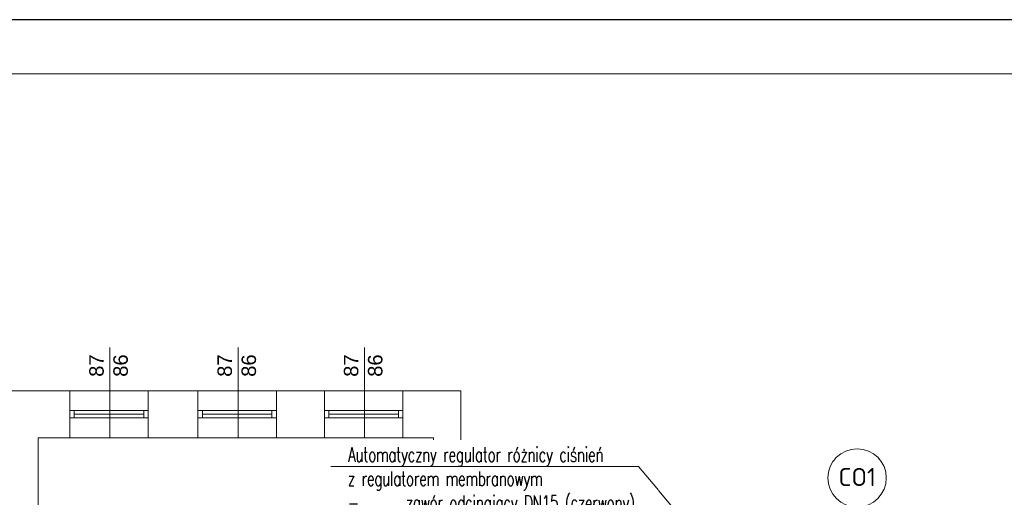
# Model space of a CAD drawing. Header units: millimetres. Extents: x -2390 to 43572, y -15084 to -12114.
# Tile 25 of 52: x 22839 to 23930, y -12643 to -12114. Entities that reach past the tile are written whole.
import ezdxf
from ezdxf import colors
from ezdxf.entities.mleader import LeaderData, LeaderLine
from ezdxf.math import Vec2, Vec3

# ---------------------------------------------------------------- set-up
doc = ezdxf.new("R2010")
doc.units = ezdxf.units.MM
for name, color, linetype, lineweight in [('@ opis C..O.', 7, 'Continuous', 18), ('IS-Grzejnik_etykieta', 7, 'Continuous', 5), ('IS-ramka', 7, 'Continuous', 15), ('opisy', 5, 'Continuous', 5), ('stolarka', 3, 'Continuous', 9), ('wymiary', 6, 'Continuous', 5), ('ściany nośne', 1, 'Continuous', 25)]:
    doc.layers.add(name, color=color, linetype=linetype, lineweight=lineweight)
doc.layers.add('IS-pomocnicze', color=2, linetype='Continuous', plot=False)
doc.styles.add('Arial_Narrow_____', font='ARIALN.TTF')
doc.styles.add('ROMANS', font='romans.shx', dxfattribs={"height": 1})
doc.styles.get("Standard").update_dxf_attribs({"font": 'arial.ttf'})

# ---------------------------------------------------------------- blocks, each defined once
blk = doc.blocks.new('_None')

msp = doc.modelspace()

# ---------------------------------------------------------------- linework, layer by layer
at = {"layer": 'IS-pomocnicze', "transparency": 33554687}
msp.add_lwpolyline([(22148.3, -15084), (28148.3, -15084), (28148.3, -12114), (22148.3, -12114), (22148.3, -15084)], dxfattribs=at)
at = {"layer": 'IS-ramka', "transparency": 33554687}
msp.add_lwpolyline([(22208.3, -15024), (28088.3, -15024), (28088.3, -12174), (22208.3, -12174)], close=True, dxfattribs=at)
at = {"layer": 'opisy', "color": 252, "lineweight": 0}
for p, q in [((22939.2, -12577.2), (22939.2, -12477.2)), ((23081.2, -12577.2), (23081.2, -12477.2)), ((23221.2, -12577.2), (23221.2, -12477.2))]:
    msp.add_line(p, q, dxfattribs=at)
at = {"layer": 'stolarka', "color": 252, "lineweight": 0}
for p, q in [((22894.7, -12547.2), (22899.7, -12547.2)), ((22899.7, -12547.2), (22899.7, -12555.2)), ((22899.7, -12547.2), (22976.7, -12547.2)), ((22899.7, -12551.2), (22976.7, -12551.2)), ((22981.7, -12547.2), (22976.7, -12547.2)), ((22976.7, -12547.2), (22976.7, -12555.2)), ((23036.7, -12547.2), (23041.7, -12547.2)), ((23041.7, -12547.2), (23041.7, -12555.2)), ((23041.7, -12547.2), (23118.7, -12547.2)), ((23041.7, -12551.2), (23118.7, -12551.2)), ((23123.7, -12547.2), (23118.7, -12547.2)), ((23118.7, -12547.2), (23118.7, -12555.2)), ((23176.7, -12547.2), (23181.7, -12547.2)), ((23181.7, -12547.2), (23181.7, -12555.2)), ((23181.7, -12547.2), (23258.7, -12547.2)), ((23181.7, -12551.2), (23258.7, -12551.2)), ((23263.7, -12547.2), (23258.7, -12547.2)), ((23258.7, -12547.2), (23258.7, -12555.2)), ((22899.7, -12555.2), (22894.7, -12555.2)), ((22899.7, -12555.2), (22976.7, -12555.2)), ((22976.7, -12555.2), (22981.7, -12555.2)), ((23041.7, -12555.2), (23036.7, -12555.2)), ((23041.7, -12555.2), (23118.7, -12555.2)), ((23118.7, -12555.2), (23123.7, -12555.2)), ((23181.7, -12555.2), (23176.7, -12555.2)), ((23181.7, -12555.2), (23258.7, -12555.2)), ((23258.7, -12555.2), (23263.7, -12555.2))]:
    msp.add_line(p, q, dxfattribs=at)
at = {"layer": 'ściany nośne', "color": 252, "lineweight": 0}
for p, q in [((22807.7, -12525.2), (23297.7, -12525.2)), ((22894.7, -12577.2), (22894.7, -12525.2)), ((22981.7, -12577.2), (22981.7, -12525.2)), ((23036.7, -12577.2), (23036.7, -12525.2)), ((23123.7, -12577.2), (23123.7, -12525.2)), ((23176.7, -12577.2), (23176.7, -12525.2)), ((23263.7, -12577.2), (23263.7, -12525.2)), ((23297.7, -12525.2), (23327.7, -12525.2)), ((23327.7, -12525.2), (23327.7, -12775.2)), ((22859.7, -13162.2), (22859.7, -12577.2)), ((22894.7, -12577.2), (22859.7, -12577.2)), ((22981.7, -12577.2), (22894.7, -12577.2)), ((23036.7, -12577.2), (22981.7, -12577.2)), ((23123.7, -12577.2), (23036.7, -12577.2)), ((23176.7, -12577.2), (23123.7, -12577.2)), ((23263.7, -12577.2), (23176.7, -12577.2)), ((23297.7, -12577.2), (23263.7, -12577.2)), ((23297.7, -12577.2), (23297.7, -12827.2))]:
    msp.add_line(p, q, dxfattribs=at)

# ---------------------------------------------------------------- texts
at = {"layer": 'opisy', "color": 252, "lineweight": 0, "char_height": 16, "width": 104.913, "attachment_point": 1, "rotation": 90}
for s, insert in [('87\\P86 ', (22916.3, -12509.7)), ('87\\P86', (23058.3, -12509.7)), ('87\\P86', (23198.3, -12509.7))]:
    msp.add_mtext(s, dxfattribs=dict(at, insert=insert))

# ---------------------------------------------------------------- next in the draw order: texts
at = {"layer": 'IS-Grzejnik_etykieta', "insert": (23734.4, -12610.7), "char_height": 20, "width": 65.015, "attachment_point": 1, "style": 'Arial_Narrow_____', "bg_fill": 2}
msp.add_mtext('\\pxqc;{\\fISOCPEUR|b0|i0|c238|p34;CO1}', dxfattribs=at)

# ---------------------------------------------------------------- next in the draw order: linework, layer by layer
at = {"layer": 'wymiary', "color": 0}
msp.add_circle((23766.8, -12621.7), 32.3, dxfattribs=at)

# ---------------------------------------------------------------- next in the draw order: leaders
at = {"layer": '@ opis C..O.'}
ml = msp.add_multileader_mtext('Standard', dxfattribs=at)
ml.set_content('{\\Fsimplex|c238;\\W0.7;\\T0.95;Automatyczny regulator różnicy ciśnień \\Pz regulatorem membranowym \\P\\pxi-2,l2,t4;\\A1;-^Izawór odcinający DN15\\A0; (czerwony) \\P-^Izawór regulacyjny \\A1;DN15\\A0; (niebieski\\A1;)}', color=256, style='ROMANS')
ml.set_leader_properties(color=256, linetype='ByLayer', lineweight=5)
ml.set_arrow_properties(name='NONE')
ml.build(insert=Vec2(0, 0))
ml.multileader.update_dxf_attribs({"text_left_attachment_type": 6, "text_right_attachment_type": 6, "dogleg_length": 0, "arrow_head_size": 0})
ctx = ml.context
ctx.base_point, ctx.char_height, ctx.arrow_head_size, ctx.plane_origin = Vec3(23200.8, -12609.1), 16, 0, Vec3(24490.8, -13219.4)
ctx.left_attachment, ctx.right_attachment = 6, 6
notes = []
notes.append((ctx, [(1, (1, 1, 0), (23524.8, -12609.1), (-1, 0), 0, [(0, [(23769.3, -12902.8)], 0, [])])]))
ctx.mtext.insert, ctx.mtext.width, ctx.mtext.line_spacing_style, ctx.mtext.flow_direction = Vec3(23202.8, -12587.8), 335.715, 2, 5
ctx.mtext.has_bg_fill, ctx.mtext.bg_color, ctx.mtext.bg_scale_factor, ctx.mtext.bg_transparency, ctx.mtext.use_window_bg_color = 1, -1027028792, 1.5, 0, 1
for ctx, leaders in notes:
    for number, flags, end, landing, length, lines in leaders:
        leader = LeaderData()
        leader.index, (leader.has_last_leader_line, leader.has_dogleg_vector, leader.attachment_direction) = number, flags
        leader.last_leader_point, leader.dogleg_vector, leader.dogleg_length = Vec3(end), Vec3(landing), length
        for number, points, colour, breaks in lines:
            line = LeaderLine()
            line.index, line.vertices, line.color, line.breaks = number, Vec3.list(points), colors.encode_raw_color(colour), breaks
            leader.lines.append(line)
        ctx.leaders.append(leader)

doc.saveas('drawing.dxf')
